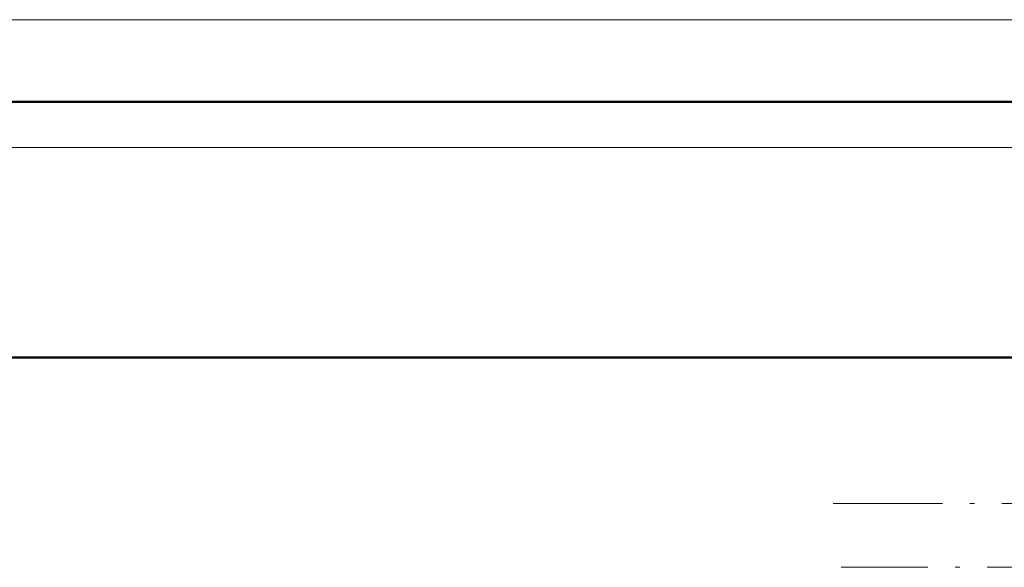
# Model space of a CAD drawing. Extents: x -1976 to 2357, y -1877 to 748.
# Tile 25 of 61: x 94 to 202, y -1578 to -1518. Entities that reach past the tile are written whole.
import ezdxf

# ---------------------------------------------------------------- set-up
doc = ezdxf.new("R2010")
doc.units = 0
doc.linetypes.add('DASHDOT', pattern=[18.5, 12, -3, 0.5, -3])

msp = doc.modelspace()

# ---------------------------------------------------------------- linework, layer by layer
at = {"color": 7, "lineweight": 18}
for p, q in [((300.05, -1517.57), (-6.92, -1517.57)), ((302.22, -1531.57), (-9.09, -1531.57))]:
    msp.add_line(p, q, dxfattribs=at)
at = {"color": 7, "lineweight": 50}
for p, q in [((301.37, -1526.57), (-8.24, -1526.57)), ((268.44, -1554.57), (24.69, -1554.57))]:
    msp.add_line(p, q, dxfattribs=at)
at = {"color": 7, "linetype": 'DASHDOT', "lineweight": 18}
for p, q in [((182.83, -1570.57), (443.61, -1570.57)), ((433.74, -1577.57), (183.73, -1577.57))]:
    msp.add_line(p, q, dxfattribs=at)

doc.saveas('drawing.dxf')
